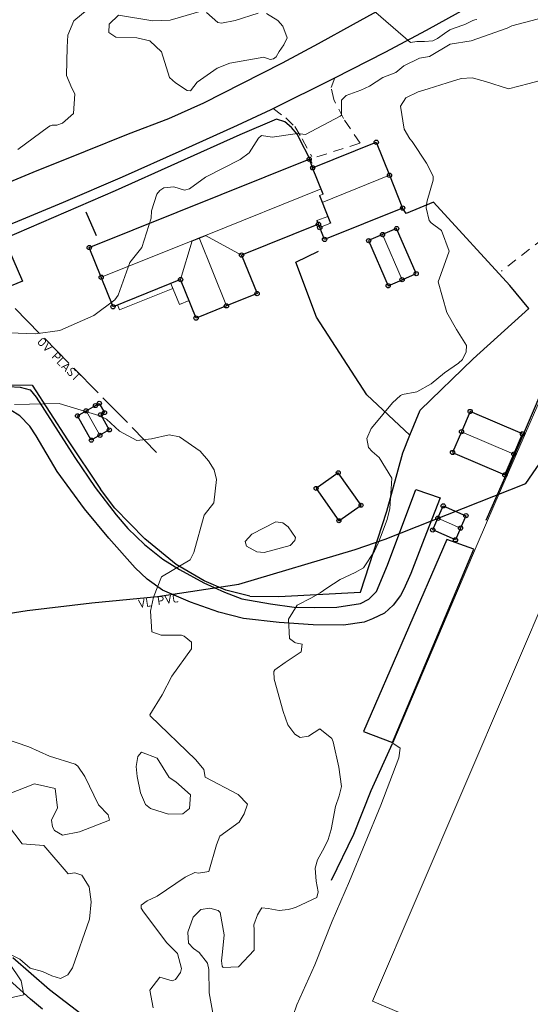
# Model space of a CAD drawing. Header units: metres. Extents: x 0 to 385757, y 0 to 6885278.
# Tile 81 of 108: x 308942 to 309015, y 6884335 to 6884476. Entities that reach past the tile are written whole.
import ezdxf

# ---------------------------------------------------------------- set-up
doc = ezdxf.new("R2010")
doc.units = ezdxf.units.M
doc.linetypes.add('Overvann', pattern=[6, 5, -1])
doc.linetypes.add('STVEGKANT', pattern=[2.5, 1.5, -1])
for name, color, linetype in [('K--DI---', 7, 'Continuous'), ('K--DI---05009--TaksprangBunn', 9, 'Continuous'), ('K--DI---05014--Takkant-HUS_PRIKK', 8, 'Continuous'), ('K--DI---09111--KantUtsnitt', 9, 'Continuous'), ('K--DI---Flateavgrensning', 9, 'Continuous'), ('K--DI---Gjerde', 9, 'Continuous'), ('K--DI---LednTraseseksjon-OV-Sosiinfo', 9, 'Continuous'), ('K--DI---LednTraseseksjon-VL-Sosiinfo', 9, 'Continuous'), ('K--DI---VegAnnenAvgrensning', 9, 'Continuous')]:
    doc.layers.add(name, color=color, linetype=linetype)
for name, color, linetype, lineweight in [('K--DI---05051--TrappBygg-HUSDIV', 8, 'Continuous', 9), ('K--DI---05061--Veranda-HUSDIV', 8, 'Continuous', 9), ('K--DI---05080--Bygningslinje-HUSDIV', 8, 'Continuous', 9), ('K--DI---05081--Taksprang-HUSDIV', 8, 'Continuous', 9), ('K--DI---06320--Idrettsanlegg-IDRETT', 8, 'Continuous', 9), ('K--DI---07007--AnnetVegarealAvgrensning-STVEGKANT', 252, 'STVEGKANT', 20), ('K--DI---07018--Vegdekkekant-VKANT', 250, 'Continuous', 25), ('K--DI---08000--LednTraseseksjon-Over vann', 7, 'Overvann', 25), ('K--DI---08000--LednTraseseksjon-Vann', 5, 'Continuous', 25), ('K--DI---Høydekurve-KURVE', 8, 'Continuous', 9), ('K--DI---Mønelinje-HUSDIV', 8, 'Continuous', 9)]:
    doc.layers.add(name, color=color, linetype=linetype, lineweight=lineweight)
doc.layers.add('K--DI---HUS_PRIKK', color=7, linetype='Continuous', true_color=0x000000)
doc.styles.add('Focus CAT', font='isocpeur.ttf')

# ---------------------------------------------------------------- blocks, each defined once
blk = doc.blocks.new('BDS199')
at = {"layer": 'K--DI---'}
blk.add_circle((0, 0), 5, dxfattribs=at)

msp = doc.modelspace()

# ---------------------------------------------------------------- linework, layer by layer
at = {"layer": 'K--DI---05009--TaksprangBunn', "linetype": 'Continuous', "elevation": 17.96}
msp.add_lwpolyline([(308966.35, 6884444.73), (308968.26, 6884445.5)], dxfattribs=at)
at = {"layer": 'K--DI---05009--TaksprangBunn', "linetype": 'Continuous'}
for points in [[(308985.18, 6884451.44, 17.58), (308983.67, 6884455.2, 15.63)], [(308984.63, 6884451.22, 17.58), (308985.83, 6884448.23, 16.07), (308986.23, 6884447.24, 16.52)], [(308984.29, 6884447.61, 16.07), (308984.5, 6884447.1, 15.81)]]:
    msp.add_polyline3d(points, dxfattribs=at)
at = {"layer": 'K--DI---05014--Takkant-HUS_PRIKK'}
for points in [[(308983.67, 6884455.2, 15.63), (308992.8, 6884458.87, 15.63), (308994.71, 6884454.13, 18.09), (308996.6, 6884449.41, 15.63), (308985.38, 6884444.91, 15.63), (308984.69, 6884446.62, 16.52), (308984.5, 6884447.1, 16.3)], [(308984.5, 6884447.1, 15.81), (308973.46, 6884442.67, 15.81), (308975.68, 6884437.14, 15.81), (308971.28, 6884435.37, 18.61), (308966.91, 6884433.61, 15.81), (308964.69, 6884439.14, 15.81), (308954.98, 6884435.24, 15.81), (308953.28, 6884439.48, 17.96), (308951.57, 6884443.75, 15.81), (308983.17, 6884456.44, 15.81), (308983.67, 6884455.2, 16.43)], [(308991.71, 6884444.74, 15.41), (308994.52, 6884438.26, 15.41), (308996.52, 6884439.13, 15.98), (308998.55, 6884440, 15.41), (308995.74, 6884446.48, 15.41), (308993.71, 6884445.61, 15.98), (308991.71, 6884444.74, 15.41)], [(308952.45, 6884421.04, 15.37), (308953.01, 6884421.36, 15.1), (308953.76, 6884420.03, 15.1), (308953.21, 6884419.72, 15.37), (308954.45, 6884417.54, 15.37), (308953.1, 6884416.77, 16.03), (308951.86, 6884416.07, 15.37), (308949.87, 6884419.57, 15.37), (308951.1, 6884420.28, 16.03), (308952.45, 6884421.04, 15.37)], [(309003.78, 6884414.3, 16.3), (309011.3, 6884411.08, 16.3), (309012.58, 6884414.07, 18.02), (309013.82, 6884416.97, 16.3), (309006.3, 6884420.19, 16.3), (309005.06, 6884417.29, 18.02), (309003.78, 6884414.3, 16.3)], [(308990.62, 6884406.73, 14.55), (308987.35, 6884411.39, 14.55), (308984.17, 6884409.15, 14.77), (308987.44, 6884404.5, 14.77), (308990.62, 6884406.73, 14.55)], [(309002.43, 6884406.63, 15.8), (309005.69, 6884405.22, 15.8), (309004.92, 6884403.44, 16.22), (309004.19, 6884401.75, 15.8), (309000.93, 6884403.17, 15.8), (309001.66, 6884404.85, 16.22), (309002.43, 6884406.63, 15.8)]]:
    msp.add_polyline3d(points, dxfattribs=at)
at = {"layer": 'K--DI---05051--TrappBygg-HUSDIV'}
msp.add_polyline3d([(308963.6, 6884437.88, 13.04), (308955.9, 6884434.79, 12.27), (308955.61, 6884435.5, 12.27), (308963.31, 6884438.59, 13.04), (308963.6, 6884437.88, 13.04)], dxfattribs=at)
at = {"layer": 'K--DI---05061--Veranda-HUSDIV', "elevation": 13.04, "flags": 128}
msp.add_lwpolyline([(308965.9, 6884436.13), (308964.52, 6884435.58), (308963.31, 6884438.59), (308964.69, 6884439.14), (308965.9, 6884436.13)], dxfattribs=at)
at = {"layer": 'K--DI---05080--Bygningslinje-HUSDIV', "flags": 128}
for points, elevation in [([(308985.18, 6884451.44), (308984.63, 6884451.22)], 17.58), ([(308985.83, 6884448.23), (308984.29, 6884447.61)], 16.07)]:
    msp.add_lwpolyline(points, dxfattribs=dict(at, elevation=elevation))
at = {"layer": 'K--DI---05080--Bygningslinje-HUSDIV'}
for points in [[(308968.26, 6884445.5, 17.96), (308973.46, 6884442.67, 15.81)], [(308964.69, 6884439.14, 15.81), (308966.35, 6884444.73, 17.96)]]:
    msp.add_polyline3d(points, dxfattribs=at)
at = {"layer": 'K--DI---05081--Taksprang-HUSDIV'}
for points in [[(308983.67, 6884455.2, 16.43), (308984.88, 6884452.17, 17.96), (308985.18, 6884451.44, 17.58)], [(308984.63, 6884451.22, 17.58), (308985.03, 6884450.24, 18.09), (308986.23, 6884447.24, 16.52)], [(308984.5, 6884447.1, 16.3), (308984.29, 6884447.61, 16.07)], [(308968.26, 6884445.5, 17.96), (308967.36, 6884445.14, 18.6), (308966.35, 6884444.73, 17.96)]]:
    msp.add_polyline3d(points, dxfattribs=at)
at = {"layer": 'K--DI---06320--Idrettsanlegg-IDRETT', "elevation": 13.83, "flags": 128}
msp.add_lwpolyline([(309090.45, 6884402.4), (309031.63, 6884427.41), (308992.28, 6884335.48), (309051.17, 6884310.51), (309090.45, 6884402.4)], dxfattribs=at)
at = {"layer": 'K--DI---06320--Idrettsanlegg-IDRETT'}
msp.add_polyline3d([(309047.36, 6884449.21, 13.78), (309040.69, 6884446.61, 13.76), (309025.77, 6884441.39, 13.64), (309017.05, 6884423.44, 13.67), (309009.85, 6884406.96, 13.65), (309007.29, 6884401.09, 13.65), (308995.2, 6884372.53, 13.43), (308996.24, 6884371.84, 13.44), (308996.04, 6884370.41, 13.43), (308993.45, 6884363.63, 13.51), (308988.96, 6884352.7, 13.58), (308986.45, 6884346.97, 13.59), (308983.98, 6884340.67, 13.6), (308981.4, 6884334.93, 13.4), (308978.78, 6884327.29, 13.19)], dxfattribs=at)
at = {"layer": 'K--DI---07007--AnnetVegarealAvgrensning-STVEGKANT'}
for points in [[(308984.26, 6884456.78, 12.21), (308990.5, 6884458.75, 12.34), (308988.08, 6884462.27, 12.06), (308986.69, 6884465.04, 11.74), (308986.32, 6884466.74, 11.55), (308986.85, 6884468.15, 11.49)], [(308977.98, 6884463.71, 11.75), (308979.81, 6884462.39, 11.81), (308981.1, 6884461.13, 11.95), (308982.14, 6884459.36, 12.09), (308983.56, 6884456.81, 12.2)], [(309021.07, 6884460.23, 13.3), (309018.5, 6884458.96, 13.35), (309020.26, 6884455.04, 13.53), (309021.18, 6884451.53, 13.52), (309021.59, 6884449.26, 13.52), (309022.26, 6884448.67, 13.55), (309024.12, 6884448.44, 13.61), (309025.37, 6884448.28, 13.61), (309025.27, 6884447.71, 13.61), (309024.81, 6884447.18, 13.61), (309024.22, 6884447.03, 13.61), (309021.28, 6884447.61, 13.56), (309019.48, 6884447.52, 13.55), (309016.82, 6884445.07, 13.56), (309010.81, 6884440.37, 13.54)]]:
    msp.add_polyline3d(points, dxfattribs=at)
at = {"layer": 'K--DI---07018--Vegdekkekant-VKANT'}
for points in [[(308986.85, 6884468.15, 11.49), (308994.08, 6884471.8, 11.19), (309000.02, 6884474.98, 10.54), (309006, 6884478.3, 9.88), (309013.15, 6884482.85, 9.21), (309019.74, 6884486.77, 8.43), (309024.96, 6884489.89, 8), (309031.18, 6884492.99, 7.67), (309034.93, 6884494.77, 7.68), (309037.15, 6884495.68, 7.68), (309038.02, 6884495.82, 7.85)], [(308995.22, 6884478.95, 10.63), (308989.48, 6884475.81, 11.12), (308984.46, 6884473.04, 11.59), (308979.3, 6884470.22, 11.62), (308973.44, 6884467.27, 11.65), (308968, 6884464.51, 11.77), (308962.93, 6884462.25, 11.76), (308957.16, 6884460.06, 11.7), (308950.96, 6884457.55, 11.6), (308943.48, 6884454.51, 11.63), (308935.7, 6884451.34, 11.39), (308928.41, 6884448.23, 11.25), (308924.5, 6884446.78, 11.21), (308921.08, 6884445.41, 11.16), (308908.28, 6884440.15, 10.97), (308895.37, 6884435.11, 11.05), (308887.62, 6884432.02, 10.62), (308884.76, 6884431.51, 10.46), (308883.15, 6884431.47, 10.37), (308880.9, 6884431.82, 10.21), (308879.4, 6884432.35, 10.17), (308877.75, 6884433.54, 9.94), (308875.68, 6884435.6, 9.71)], [(308938.7, 6884446.49, 11.47), (308947.87, 6884450.26, 11.6), (308956.32, 6884453.91, 11.63), (308964.92, 6884457.72, 11.65), (308972.88, 6884461.35, 11.78), (308977.72, 6884463.58, 11.75), (308977.98, 6884463.71, 11.75)], [(308933.2, 6884424.15, 11.96), (308941.62, 6884423.71, 12.03), (308943.07, 6884423.31, 12.02), (308943.95, 6884422.27, 11.95), (308949.51, 6884413.6, 11.68), (308952.43, 6884409.27, 11.6), (308955.43, 6884405.34, 11.74), (308957.09, 6884403.36, 11.82), (308959.52, 6884401.06, 11.88), (308962.14, 6884398.97, 12.16), (308964.54, 6884397.48, 12.22), (308968.04, 6884395.56, 12.43), (308971, 6884394.24, 12.6), (308973.47, 6884393.28, 12.76), (308977.6, 6884392.54, 12.94), (308981.03, 6884392.07, 13.06), (308983.9, 6884392.03, 13.45), (308987.12, 6884392.07, 13.83), (308990.55, 6884392.59, 13.82), (308991.75, 6884393.21, 13.71), (308992.84, 6884394.31, 13.58), (308994.41, 6884398.1, 13.4), (308998.51, 6884408.97, 13.45), (309001.99, 6884407.8, 13.5), (308999.71, 6884401.9, 13.45), (308997.79, 6884396.89, 13.56), (308996.78, 6884394.66, 13.63), (308996.27, 6884393.77, 13.63), (308995.24, 6884392.35, 13.7), (308993.97, 6884391.2, 13.8), (308992.29, 6884390.42, 13.89), (308991.05, 6884389.9, 13.92), (308988.11, 6884389.49, 14), (308983.72, 6884389.54, 13.62), (308978.84, 6884389.87, 13.08), (308973.74, 6884390.47, 12.77), (308970.21, 6884391.36, 12.75), (308966.11, 6884392.81, 12.6), (308962.1, 6884394.51, 12.27), (308959.9, 6884396.09, 11.94), (308958.15, 6884397.74, 11.71), (308954.39, 6884402.01, 11.68), (308950.88, 6884406.19, 11.59), (308946.96, 6884411.58, 11.61), (308943.92, 6884416.68, 11.8), (308943.04, 6884418.1, 11.78), (308941.59, 6884419.56, 11.89), (308940.18, 6884420.45, 11.91)], [(308940.6, 6884341.72, 11.11), (308945.87, 6884337.13, 11.47), (308951.15, 6884333.07, 11.88)], [(308944.83, 6884334.33, 11.54), (308943.1, 6884335.77, 11.43), (308939.06, 6884339.42, 11.05)]]:
    msp.add_polyline3d(points, dxfattribs=at)
at = {"layer": 'K--DI---08000--LednTraseseksjon-Over vann'}
msp.add_polyline3d([(308961.25, 6884414.31, 11.85), (308934.07, 6884441.94, 10.35)], dxfattribs=at)
at = {"layer": 'K--DI---08000--LednTraseseksjon-Vann'}
msp.add_polyline3d([(308900.26, 6884384.21, 0), (308903.61, 6884384.92, 0), (308910.9, 6884386.29, 0), (308923.91, 6884388.57, 0), (308933.76, 6884390.23, 0), (308942.64, 6884391.58, 0), (308951.94, 6884392.71, 0), (308961.37, 6884393.6, 0), (308973.05, 6884395.4, 0), (308989.79, 6884400.37, 0), (308994.11, 6884401.86, 0), (309014.31, 6884409.84, 0), (309030.98, 6884434.02, 0), (309061.52, 6884431.19, 0), (309088.58, 6884452.43, 11.94)], dxfattribs=at)
at = {"layer": 'K--DI---09111--KantUtsnitt', "linetype": 'Continuous'}
for points in [[(308986.85, 6884468.15, 11.49), (308994.08, 6884471.8, 11.19), (309000.02, 6884474.98, 10.54), (309006, 6884478.3, 9.88), (309013.15, 6884482.85, 9.21), (309019.74, 6884486.77, 8.43), (309024.96, 6884489.89, 8), (309031.18, 6884492.99, 7.67), (309034.93, 6884494.77, 7.68), (309037.15, 6884495.68, 7.68), (309038.02, 6884495.82, 7.85)], [(308995.22, 6884478.95, 10.63), (308989.48, 6884475.81, 11.12), (308984.46, 6884473.04, 11.59), (308979.3, 6884470.22, 11.62), (308973.44, 6884467.27, 11.65), (308968, 6884464.51, 11.77), (308962.93, 6884462.25, 11.76), (308957.16, 6884460.06, 11.7), (308950.96, 6884457.55, 11.6), (308943.48, 6884454.51, 11.63), (308935.7, 6884451.34, 11.39), (308928.41, 6884448.23, 11.25), (308924.5, 6884446.78, 11.21), (308921.08, 6884445.41, 11.16), (308908.28, 6884440.15, 10.97), (308895.37, 6884435.11, 11.05), (308887.62, 6884432.02, 10.62), (308884.76, 6884431.51, 10.46), (308883.15, 6884431.47, 10.37), (308880.9, 6884431.82, 10.21), (308879.4, 6884432.35, 10.17), (308877.75, 6884433.54, 9.94), (308875.68, 6884435.6, 9.71)], [(308977.98, 6884463.71, 11.75), (308986.56, 6884468.01, 11.5), (308986.85, 6884468.15, 11.49)], [(308938.7, 6884446.49, 11.47), (308947.87, 6884450.26, 11.6), (308956.32, 6884453.91, 11.63), (308964.92, 6884457.72, 11.65), (308972.88, 6884461.35, 11.78), (308977.72, 6884463.58, 11.75), (308977.98, 6884463.71, 11.75)], [(308933.2, 6884424.15, 11.96), (308941.62, 6884423.71, 12.03), (308943.07, 6884423.31, 12.02), (308943.95, 6884422.27, 11.95), (308949.51, 6884413.6, 11.68), (308952.43, 6884409.27, 11.6), (308955.43, 6884405.34, 11.74), (308957.09, 6884403.36, 11.82), (308959.52, 6884401.06, 11.88), (308962.14, 6884398.97, 12.16), (308964.54, 6884397.48, 12.22), (308968.04, 6884395.56, 12.43), (308971, 6884394.24, 12.6), (308973.47, 6884393.28, 12.76), (308977.6, 6884392.54, 12.94), (308981.03, 6884392.07, 13.06), (308983.9, 6884392.03, 13.45), (308987.12, 6884392.07, 13.83), (308990.55, 6884392.59, 13.82), (308991.75, 6884393.21, 13.71), (308992.84, 6884394.31, 13.58), (308994.41, 6884398.1, 13.4), (308998.51, 6884408.97, 13.45), (309001.99, 6884407.8, 13.5), (308999.71, 6884401.9, 13.45), (308997.79, 6884396.89, 13.56), (308996.78, 6884394.66, 13.63), (308996.27, 6884393.77, 13.63), (308995.24, 6884392.35, 13.7), (308993.97, 6884391.2, 13.8), (308992.29, 6884390.42, 13.89), (308991.05, 6884389.9, 13.92), (308988.11, 6884389.49, 14), (308983.72, 6884389.54, 13.62), (308978.84, 6884389.87, 13.08), (308973.74, 6884390.47, 12.77), (308970.21, 6884391.36, 12.75), (308966.11, 6884392.81, 12.6), (308962.1, 6884394.51, 12.27), (308959.9, 6884396.09, 11.94), (308958.15, 6884397.74, 11.71), (308954.39, 6884402.01, 11.68), (308950.88, 6884406.19, 11.59), (308946.96, 6884411.58, 11.61), (308943.92, 6884416.68, 11.8), (308943.04, 6884418.1, 11.78), (308941.59, 6884419.56, 11.89), (308940.18, 6884420.45, 11.91)], [(308940.6, 6884341.72, 11.11), (308945.87, 6884337.13, 11.47), (308951.15, 6884333.07, 11.88)], [(308944.83, 6884334.33, 11.54), (308943.1, 6884335.77, 11.43), (308939.06, 6884339.42, 11.05)]]:
    msp.add_polyline3d(points, dxfattribs=at)
at = {"layer": 'K--DI---Flateavgrensning', "linetype": 'Continuous'}
msp.add_polyline3d([(309006.81, 6884400.43, 14.43), (309002.95, 6884401.82, 14.97), (308990.97, 6884374.2, 14.97), (308995.15, 6884372.62, 14.43), (309006.81, 6884400.43, 14.43)], dxfattribs=at)
at = {"layer": 'K--DI---Gjerde', "linetype": 'Continuous'}
for points in [[(308983.59, 6884455.8, 13.37), (308981.44, 6884460.02, 13.07), (308980.61, 6884461, 13.02), (308979.67, 6884461.8, 12.89), (308978.45, 6884462.21, 12.83), (308973.21, 6884459.92, 12.82), (308955.27, 6884451.91, 12.75), (308939.32, 6884445.02, 12.57), (308941.98, 6884438.91, 12.69), (308916.5, 6884428.44, 12.63), (308918.59, 6884426.35, 12.67), (308923.38, 6884424.81, 12.83), (308932.99, 6884424.06, 12.96), (308943.35, 6884423.96, 13.13), (308948.42, 6884416.12, 12.45), (308953.2, 6884409.05, 12.64)], [(309001.05, 6884450.29, 13.94), (308997.09, 6884448.64, 13.64), (308996.55, 6884449.52, 13.67)], [(308997.65, 6884416.79, 14.45), (308999.1, 6884420.38, 14.46), (309006.74, 6884427.78, 14.66), (309014.74, 6884434.97, 14.71), (309012, 6884438.28, 14.56), (309001.05, 6884450.29, 13.94)], [(308951.07, 6884448.88, 12.43), (308952.57, 6884445.48, 12.44)], [(308997.65, 6884416.79, 14.45), (308991.44, 6884422.58, 14.03), (308984.22, 6884433.76, 14), (308981.26, 6884441.63, 13.78), (308984.51, 6884443.24, 13.8)], [(309008.62, 6884404.58, 14.61), (309011.47, 6884411.07, 14.58), (309016.78, 6884423.52, 14.67)], [(308974.66, 6884393.68, 13.9), (308978.8, 6884393.62, 13.93), (308990.55, 6884394.22, 14.57), (308994.31, 6884405.89, 14.3), (308996.62, 6884414.25, 14.45), (308997.65, 6884416.79, 14.45)], [(308974.66, 6884393.68, 13.9), (308971.2, 6884394.5, 13.86), (308968.1, 6884395.88, 13.72), (308964.04, 6884398.22, 13.34), (308959.57, 6884401.91, 13.15), (308955.23, 6884406.28, 13.07), (308953.2, 6884409.05, 12.64)], [(308995.1, 6884372.43, 14.76), (308992.01, 6884365.7, 14.77), (308989.52, 6884359.43, 14.8), (308986.35, 6884352.81, 14.8)]]:
    msp.add_polyline3d(points, dxfattribs=at)
at = {"layer": 'K--DI---Høydekurve-KURVE', "flags": 128}
for points, elevation in [([(308987.41, 6884482.18), (308997.75, 6884473.23), (308998.64, 6884473.35), (308999.75, 6884473.34), (309000.93, 6884473.46), (309001.61, 6884473.77), (309002.6, 6884474.52), (309003.36, 6884475.05), (309003.98, 6884475.26), (309005.56, 6884475.81), (309006.69, 6884476.39), (309006.98, 6884476.46), (309007.27, 6884476.51)], 11), ([(308940.1, 6884431.48), (308943.86, 6884431.33), (308947.36, 6884431.82), (308952.24, 6884434), (308955.23, 6884436.22), (308955.72, 6884436.9), (308957.39, 6884441.6), (308959.11, 6884443.77), (308960.48, 6884447.97), (308960.49, 6884449.04), (308961.27, 6884451.41), (308961.69, 6884451.93), (308962.28, 6884452.32), (308963.71, 6884452.45), (308965.27, 6884452), (308965.95, 6884452.19), (308968.26, 6884453.87), (308973.27, 6884456.4), (308974.55, 6884457.37), (308975.91, 6884459.44), (308976.34, 6884459.84), (308977.87, 6884459.6), (308981.49, 6884460.13), (308982.62, 6884460), (308987.61, 6884462.61), (308987.82, 6884462.79), (308987.8, 6884464.91), (308988.48, 6884465.57), (308990.57, 6884466.34), (308991.85, 6884466.95), (308993.77, 6884468.18), (308995.61, 6884468.88), (308996.79, 6884469.84), (308999.03, 6884470.96), (309000.44, 6884471.22), (309003.44, 6884472.95), (309006.45, 6884473.47), (309011.64, 6884475.25), (309012.3, 6884475.61), (309020.65, 6884477.8)], 12), ([(308941.31, 6884457.83), (308944.59, 6884460.26), (308945.71, 6884461.09), (308945.97, 6884461.22), (308946.22, 6884461.31), (308946.51, 6884461.33), (308946.9, 6884461.33), (308947.74, 6884461.61), (308949.3, 6884462.99), (308949.51, 6884465.85), (308949.06, 6884466.66), (308948.3, 6884468.47), (308948.37, 6884472.56), (308948.51, 6884474.26), (308949.35, 6884476.32), (308951.28, 6884477.91)], 11), ([(308978.85, 6884471.92), (308978.41, 6884471.17), (308978.04, 6884470.84), (308977.58, 6884470.77), (308976.63, 6884471.09), (308971.75, 6884470.26), (308969.95, 6884469.54), (308967.09, 6884467.53), (308966.11, 6884466.26), (308965.65, 6884466.3), (308963.97, 6884467.39), (308963.1, 6884468.17), (308961.93, 6884471.87), (308960.26, 6884473.43), (308958.41, 6884473.9), (308955.4, 6884473.96), (308954.37, 6884474.64), (308954.44, 6884475.83), (308955.79, 6884477.14), (308960.72, 6884476.33), (308963.19, 6884476.44), (308967.79, 6884477.75)], 12), ([(308968.42, 6884477.52), (308970.02, 6884476.09), (308970.58, 6884475.99), (308972.52, 6884476.38), (308975.83, 6884477.41)], 12), ([(308977.04, 6884477.36), (308978.65, 6884476.36), (308979.37, 6884475.54), (308980.02, 6884473.89), (308979.55, 6884472.89), (308978.85, 6884471.92)], 12), ([(308969.45, 6884332.97), (308968.79, 6884336.66), (308968.74, 6884340), (308968.55, 6884340.91), (308967.37, 6884342.46), (308966.54, 6884343.01), (308965.83, 6884343.81), (308965.71, 6884345.4), (308966.51, 6884347.54), (308967.61, 6884348.64), (308968.91, 6884348.81), (308970.09, 6884348.49), (308970.39, 6884348.21), (308970.95, 6884345.01), (308970.69, 6884342.54), (308970.56, 6884341.25), (308970.68, 6884340.51), (308970.83, 6884340.31), (308972.99, 6884340.4), (308975.25, 6884342.8), (308975.25, 6884345.72), (308975.22, 6884346.43), (308975.76, 6884347.87), (308976.15, 6884348.57), (308976.37, 6884348.86), (308977.29, 6884348.76), (308978.86, 6884348.49), (308980.14, 6884348.62), (308980.72, 6884348.76), (308981.29, 6884348.97), (308984.27, 6884350.38), (308984.48, 6884351.18), (308984.16, 6884352.73), (308984.01, 6884354.58), (308984.37, 6884355.78), (308985.32, 6884357.5), (308985.9, 6884358.7), (308986.31, 6884360.11), (308986.97, 6884363.43), (308987.49, 6884364.95), (308987.83, 6884366.29), (308987.42, 6884369.11), (308986.6, 6884372.71), (308986.42, 6884373.22), (308984.69, 6884374.58), (308983.09, 6884373.52), (308981.88, 6884373.35), (308981.09, 6884373.82), (308980.09, 6884375.18), (308979.45, 6884377.08), (308978.15, 6884381.71), (308978.09, 6884382.83), (308978.25, 6884383.09), (308979.73, 6884384.11), (308982, 6884385.66), (308982.17, 6884386.76), (308981.19, 6884386.97), (308981.09, 6884386.99), (308980.36, 6884387.57), (308980.22, 6884390.35), (308981.43, 6884392.36), (308983.51, 6884393.43), (308984.77, 6884394.15), (308985.7, 6884394.82), (308987.62, 6884396.06), (308989.76, 6884397.04), (308990.96, 6884397.72), (308992.56, 6884400.1), (308993.06, 6884401.27), (308993.41, 6884402.13), (308994.37, 6884404.65), (308994.78, 6884406.26), (308994.91, 6884408.51), (308994.96, 6884409.1), (308995.03, 6884410.61), (308993.21, 6884413.56), (308992.2, 6884414.43), (308991.68, 6884415.04), (308991.44, 6884416.31), (308992.09, 6884417.75), (308992.36, 6884418.08), (308995.14, 6884421.44), (308996.28, 6884422.5), (308996.58, 6884422.61), (308998.66, 6884423), (309000.72, 6884424.18), (309002.62, 6884425.74), (309004.64, 6884427.15), (309005.21, 6884427.66), (309005.75, 6884428.76), (309005.76, 6884429.66), (309004.35, 6884431.99), (309002.94, 6884434.41), (309001.71, 6884438.84), (309002.53, 6884441.09), (309003.29, 6884443.23), (309002.17, 6884446.2), (309000.7, 6884447.31), (309000.41, 6884447.61), (308999.96, 6884449.44), (309000.01, 6884449.92), (309000.14, 6884450.45), (309001, 6884453.45), (309001, 6884453.98), (309000.05, 6884455.85), (308997.95, 6884458.97), (308997.65, 6884459.35), (308996.84, 6884460.75), (308996.31, 6884464.05), (308997.06, 6884465.27), (308998.84, 6884466.1), (309000.25, 6884466.56), (309003, 6884467.43), (309005.02, 6884468.04), (309006.61, 6884468.14), (309008.51, 6884467.59), (309011.79, 6884466.57), (309014.76, 6884467.31), (309017.29, 6884467.98)], 13), ([(308960.75, 6884334.51), (308960.29, 6884337.04), (308961.71, 6884338.91), (308963.49, 6884338.38), (308963.98, 6884338.59), (308964.68, 6884339.6), (308964.8, 6884340.17), (308964.23, 6884342.32), (308962.72, 6884343.84), (308959.36, 6884348.28), (308959.02, 6884348.84), (308959.04, 6884349.27), (308959.87, 6884349.86), (308961.32, 6884350.56), (308965.33, 6884353.3), (308966.74, 6884353.97), (308967.28, 6884353.87), (308968.76, 6884354.11), (308969.83, 6884357.94), (308970.35, 6884359.15), (308973.1, 6884361.19), (308973.84, 6884362.36), (308974.29, 6884363.75), (308972.97, 6884365.18), (308968.24, 6884367.66), (308968.01, 6884368.77), (308966.86, 6884370.15), (308960.33, 6884376.45), (308960.28, 6884376.6), (308962.04, 6884379.49), (308963.43, 6884382.18), (308966.27, 6884386.11), (308966.24, 6884387.03), (308965.2, 6884387.91), (308964.81, 6884388.03), (308961.9, 6884388.04), (308960.58, 6884388.54), (308960.36, 6884391.5), (308960.8, 6884393.5), (308961.97, 6884396.44), (308966.06, 6884398.86), (308966.59, 6884399.94), (308968.06, 6884405.28), (308969.45, 6884407.07), (308969.87, 6884410.4), (308969.53, 6884411.79), (308968.69, 6884413.11), (308967.49, 6884414.49), (308964.52, 6884416.56), (308963.06, 6884416.83), (308960.49, 6884416.25), (308958.39, 6884416.01), (308955.9, 6884417.35), (308954.05, 6884419.07), (308953.09, 6884419.59), (308947.24, 6884421.33), (308940.82, 6884421.2)], 12), ([(308978.36, 6884404.32), (308979.37, 6884404.19), (308980.13, 6884403.63), (308981.19, 6884402.09), (308981.1, 6884401.65), (308980.43, 6884400.94), (308976.7, 6884399.95), (308975.67, 6884400.05), (308974.17, 6884400.83), (308973.99, 6884401.52), (308974.93, 6884402.56), (308978.36, 6884404.32)], 13), ([(308939.91, 6884365.19), (308943.69, 6884366.69), (308946.65, 6884366), (308947.01, 6884363.25), (308946.14, 6884361.49), (308946.27, 6884360.51), (308946.55, 6884360.01), (308947.72, 6884359.3), (308950.18, 6884359.8), (308954.48, 6884361.45), (308954.29, 6884362.23), (308952.91, 6884363.68), (308950.92, 6884367.73), (308949.93, 6884369.25), (308949.55, 6884369.53), (308945.87, 6884370.65), (308942.88, 6884372), (308937.5, 6884373.83)], 11), ([(308964, 6884366.97), (308966.1, 6884365.1), (308965.99, 6884363.17), (308965, 6884362.38), (308962.96, 6884362.34), (308960.36, 6884363.14), (308959.66, 6884363.72), (308958.92, 6884365.39), (308958.43, 6884367.76), (308958.31, 6884369.19), (308958.54, 6884370.63), (308959.06, 6884371.26), (308961.34, 6884370.36), (308963.03, 6884367.62), (308964, 6884366.97)], 12), ([(308940.45, 6884342.06), (308941.57, 6884341.48), (308943.09, 6884340.2), (308944.85, 6884339.75), (308946.18, 6884339.09), (308947.43, 6884338.72), (308948.5, 6884339.26), (308949.17, 6884340.25), (308951.6, 6884347.26), (308951.83, 6884349.73), (308951.55, 6884351.89), (308950.49, 6884353.59), (308949.47, 6884353.91), (308948.55, 6884353.78), (308945.02, 6884357.84), (308941.93, 6884358.08), (308939.84, 6884360.83)], 11), ([(308927.04, 6884332.97), (308942.18, 6884336.37), (308941.76, 6884338.37), (308940.02, 6884341.04)], 11)]:
    msp.add_lwpolyline(points, dxfattribs=dict(at, elevation=elevation))
at = {"layer": 'K--DI---Mønelinje-HUSDIV', "flags": 128}
for points, elevation in [([(308994.71, 6884454.13), (308985.03, 6884450.24)], 18.09), ([(308968.26, 6884445.5), (308984.88, 6884452.17)], 17.96), ([(308984.69, 6884446.62), (308986.23, 6884447.24)], 16.52), ([(308996.52, 6884439.13), (308993.71, 6884445.61)], 15.98), ([(308953.28, 6884439.48), (308966.35, 6884444.73)], 17.96), ([(308953.1, 6884416.77), (308951.1, 6884420.28)], 16.03), ([(309012.58, 6884414.07), (309005.06, 6884417.29)], 18.02), ([(309001.66, 6884404.85), (309004.92, 6884403.44)], 16.22)]:
    msp.add_lwpolyline(points, dxfattribs=dict(at, elevation=elevation))
at = {"layer": 'K--DI---Mønelinje-HUSDIV'}
msp.add_polyline3d([(308971.28, 6884435.37, 18.61), (308967.36, 6884445.14, 18.6)], dxfattribs=at)
at = {"layer": 'K--DI---VegAnnenAvgrensning', "linetype": 'Continuous'}
msp.add_polyline3d([(308977.98, 6884463.71, 11.75), (308986.56, 6884468.01, 11.5), (308986.85, 6884468.15, 11.49)], dxfattribs=at)

# ---------------------------------------------------------------- block references
at = {"layer": 'K--DI---HUS_PRIKK', "linetype": 'Continuous'}
for p, xscale, yscale, rotation in [((308992.8, 6884458.87, 15.63), 0.06147792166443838, 0.06147792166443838, 291.9471469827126), ((308983.17, 6884456.44, 15.81), 0.06147179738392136, 0.06147179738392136, 291.9605640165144), ((308983.67, 6884455.2, 15.63), 0.06150006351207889, 0.06150006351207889, 21.8987224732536), ((308983.67, 6884455.2, 16.43), 0.06147179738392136, 0.06147179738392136, 291.9605640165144), ((308994.71, 6884454.13, 18.09), 0.06153511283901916, 0.06153511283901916, 291.8223356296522), ((308996.6, 6884449.41, 15.63), 0.06152046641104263, 0.06152046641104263, 201.8542166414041), ((308984.5, 6884447.1, 16.3), 0.06164016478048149, 0.06164016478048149, 111.5953104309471), ((308984.5, 6884447.1, 15.81), 0.06151596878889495, 0.06151596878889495, 201.8640180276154), ((308984.69, 6884446.62, 16.52), 0.06164016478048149, 0.06164016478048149, 111.5953104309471), ((308995.74, 6884446.48, 15.41), 0.06092618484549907, 0.06092618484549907, 203.1985905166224), ((308985.38, 6884444.91, 15.63), 0.06146543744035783, 0.06146543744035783, 111.9745079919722), ((308993.71, 6884445.61, 15.98), 0.06079531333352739, 0.06079531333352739, 203.5090402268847), ((308951.57, 6884443.75, 15.81), 0.06150886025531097, 0.06150886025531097, 21.87952016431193), ((308991.71, 6884444.74, 15.41), 0.06082271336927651, 0.06082271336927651, 293.4435793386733), ((308991.71, 6884444.74, 15.41), 0.06082271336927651, 0.06082271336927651, 293.4435793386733), ((308973.46, 6884442.67, 15.81), 0.06151192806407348, 0.06151192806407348, 291.8728283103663), ((308953.28, 6884439.48, 17.96), 0.06153409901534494, 0.06153409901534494, 111.8245406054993), ((308964.69, 6884439.14, 15.81), 0.06150737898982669, 0.06150737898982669, 201.8827521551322), ((308996.52, 6884439.13, 15.98), 0.06092618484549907, 0.06092618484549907, 23.19859051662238), ((308998.55, 6884440, 15.41), 0.06082271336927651, 0.06082271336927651, 113.4435793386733), ((308994.52, 6884438.26, 15.41), 0.06079531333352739, 0.06079531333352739, 23.50904022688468), ((308975.68, 6884437.14, 15.81), 0.06149326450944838, 0.06149326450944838, 201.9135780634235), ((308954.98, 6884435.24, 15.81), 0.06152332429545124, 0.06152332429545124, 111.8479914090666), ((308971.28, 6884435.37, 18.61), 0.06148259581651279, 0.06148259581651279, 201.9369136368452), ((308966.91, 6884433.61, 15.81), 0.06151192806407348, 0.06151192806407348, 111.8728283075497), ((308952.45, 6884421.04, 15.37), 0.0586346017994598, 0.0586346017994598, 29.74488132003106), ((308952.45, 6884421.04, 15.37), 0.0586346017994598, 0.0586346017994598, 29.74488132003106), ((308953.01, 6884421.36, 15.1), 0.05872662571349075, 0.05872662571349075, 299.4190761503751), ((308949.87, 6884419.57, 15.37), 0.05856541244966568, 0.05856541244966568, 29.99507961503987), ((308951.1, 6884420.28, 16.03), 0.05873841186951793, 0.05873841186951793, 29.37789973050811), ((308953.21, 6884419.72, 15.37), 0.05866636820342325, 0.05866636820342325, 299.6315366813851), ((308953.76, 6884420.03, 15.1), 0.05873002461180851, 0.05873002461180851, 209.4071891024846), ((309006.3, 6884420.19, 16.3), 0.06094650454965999, 0.06094650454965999, 246.8491162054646), ((308953.1, 6884416.77, 16.03), 0.05871910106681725, 0.05871910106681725, 209.4454287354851), ((308954.45, 6884417.54, 15.37), 0.05864738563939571, 0.05864738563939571, 209.6991544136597), ((309005.06, 6884417.29, 18.02), 0.06093603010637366, 0.06093603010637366, 246.8245406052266), ((309013.82, 6884416.97, 16.3), 0.06093401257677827, 0.06093401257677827, 156.8198029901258), ((308951.86, 6884416.07, 15.37), 0.05866924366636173, 0.05866924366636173, 119.6213231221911), ((309003.78, 6884414.3, 16.3), 0.0609340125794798, 0.0609340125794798, 336.8198029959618), ((309003.78, 6884414.3, 16.3), 0.0609340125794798, 0.0609340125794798, 336.8198029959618), ((309012.58, 6884414.07, 18.02), 0.06094650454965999, 0.06094650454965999, 66.84911619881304), ((308987.35, 6884411.39, 14.55), 0.05741298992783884, 0.05741298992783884, 215.1609626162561), ((309011.3, 6884411.08, 16.3), 0.06093603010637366, 0.06093603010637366, 66.82454060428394), ((308984.17, 6884409.15, 14.77), 0.05742084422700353, 0.05742084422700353, 305.1158759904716), ((308990.62, 6884406.73, 14.55), 0.05743098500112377, 0.05743098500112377, 125.0579816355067), ((308990.62, 6884406.73, 14.55), 0.05743098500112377, 0.05743098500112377, 125.0579816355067), ((309002.43, 6884406.63, 15.8), 0.06084554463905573, 0.06084554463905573, 336.6107772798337), ((309002.43, 6884406.63, 15.8), 0.06084554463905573, 0.06084554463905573, 336.6107772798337), ((309005.69, 6884405.22, 15.8), 0.06084414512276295, 0.06084414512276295, 246.6074502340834), ((308987.44, 6884404.5, 14.77), 0.05743408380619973, 0.05743408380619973, 35.04036086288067), ((309001.66, 6884404.85, 16.22), 0.06084414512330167, 0.06084414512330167, 66.60745023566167), ((309000.93, 6884403.17, 15.8), 0.06080490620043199, 0.06080490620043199, 66.51390620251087), ((309004.92, 6884403.44, 16.22), 0.06085698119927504, 0.06085698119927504, 246.6379412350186), ((309004.19, 6884401.75, 15.8), 0.06078359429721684, 0.06078359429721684, 156.4628859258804)]:
    msp.add_blockref('BDS199', p, dxfattribs=dict(at, xscale=xscale, yscale=yscale, rotation=rotation))

# ---------------------------------------------------------------- texts
at = {"layer": 'K--DI---LednTraseseksjon-OV-Sosiinfo', "linetype": 'Continuous', "insert": (308947.66, 6884428.125, 11.1), "char_height": 1.25, "attachment_point": 2, "rotation": 314.529602, "style": 'Focus CAT'}
msp.add_mtext('OV PLAST', dxfattribs=at)
at = {"layer": 'K--DI---LednTraseseksjon-VL-Sosiinfo', "linetype": 'Continuous', "insert": (308961.37, 6884393.6), "char_height": 1.25, "attachment_point": 2, "rotation": 8.760906, "style": 'Focus CAT'}
msp.add_mtext('VL PVC', dxfattribs=at)

doc.saveas('drawing.dxf')
